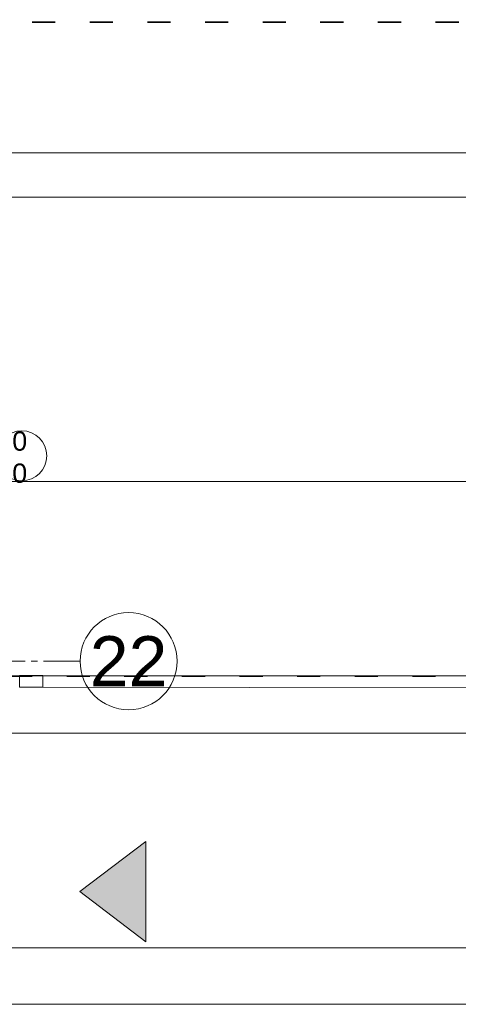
# Model space of a CAD drawing. Header units: millimetres. Extents: x -9409 to -3369, y -15007 to -6597.
# Tile 116 of 132: x -4626 to -4398, y -11966 to -11454. Entities that reach past the tile are written whole.
import ezdxf
from ezdxf.enums import TextEntityAlignment as Align

# ---------------------------------------------------------------- set-up
doc = ezdxf.new("R2010")
doc.units = ezdxf.units.MM
doc.linetypes.add('ACAD_ISO03W100', pattern=[30, 12, -18])
doc.linetypes.add('CENTER2', pattern=[28.575, 19.05, -3.175, 3.175, -3.175])
for name, color, linetype, lineweight in [('A-AREA-____-IDEN', 81, 'Continuous', 5), ('SQ_Drzwi', 170, 'Continuous', 9), ('SQ_ISTN.Ściany', 140, 'Continuous', 35), ('Sq_Okna', 170, 'Continuous', 9), ('SQ_Opisy', 7, 'Continuous', 18), ('SQ_Osie', 220, 'CENTER2', 9), ('SQ_PROJ.Ściany', 7, 'Continuous', 35)]:
    doc.layers.add(name, color=color, linetype=linetype, lineweight=lineweight)
doc.styles.get("Standard").update_dxf_attribs({"font": 'arial.ttf'})

# ---------------------------------------------------------------- blocks, each defined once
blk = doc.blocks.new('stan projektowany')
at = {"layer": 'SQ_Opisy'}
h = blk.add_hatch(color=7, dxfattribs=at)
h.dxf.hatch_style = 1
h.paths.add_polyline_path([(-15059.86, 7401.35), (-15025.52, 7375.34), (-15025.52, 7427.36)])
at = {"layer": 'SQ_Drzwi'}
blk.add_circle((-15090.03, 7627.9), 13, dxfattribs=at)
at = {"layer": 'Sq_Okna'}
for p, q in [((-15091.12, 7513.62), (-14528.43, 7513.36)), ((-15091.12, 7507.62), (-14528.43, 7506.69))]:
    blk.add_line(p, q, dxfattribs=at)
blk.add_lwpolyline([(-15079.12, 7507.69), (-15079.12, 7513.69), (-15091.12, 7513.69), (-15091.12, 7507.69)], close=True, dxfattribs=at)
at = {"layer": 'SQ_Opisy'}
blk.add_lwpolyline([(-15059.86, 7401.35), (-15025.52, 7375.34), (-15025.52, 7427.36)], close=True, dxfattribs=at)
at = {"layer": 'SQ_Osie'}
blk.add_lwpolyline([(-15059.67, 7521.15), (-16726.65, 7521.15)], dxfattribs=at)
at = {"layer": 'SQ_Osie', "linetype": 'ByBlock'}
blk.add_circle((-15034.42, 7521.15), 25.25, dxfattribs=at)
at = {"layer": 'SQ_PROJ.Ściany', "linetype": 'ACAD_ISO03W100'}
blk.add_lwpolyline([(-15144.65, 7853.36), (-14484.65, 7853.36), (-14484.65, 7513.36), (-15144.65, 7513.36)], close=True, dxfattribs=at)
at = {"layer": 'Sq_Okna', "linetype": 'Continuous', "insert": (-15127.37, 7627.15), "char_height": 10, "attachment_point": 5}
blk.add_mtext('\\pxi5.7025;140\\P180', dxfattribs=at)
at = {"layer": 'SQ_Osie'}
blk.add_text('22', height=26, dxfattribs=at).set_placement((-15034.42, 7521.15), align=Align.MIDDLE_CENTER)

msp = doc.modelspace()

# ---------------------------------------------------------------- linework, layer by layer
at = {"layer": 'A-AREA-____-IDEN'}
for p, q in [((-3897.75, -11546.15), (-4874.67, -11546.15)), ((-3897.75, -11694.07), (-5202.54, -11694.07)), ((-3643.84, -11824.81), (-4990.23, -11824.81)), ((-3643.84, -11936.36), (-5182.56, -11936.36)), ((-3955.67, -11965.78), (-5917.47, -11965.78))]:
    msp.add_line(p, q, dxfattribs=at)
msp.add_lwpolyline([(-3955.67, -11415.41), (-4086.83, -11415.41), (-4086.83, -11523.18), (-5234.49, -11523.18)], dxfattribs=at)

# ---------------------------------------------------------------- block references
at = {"layer": 'SQ_ISTN.Ściany'}
msp.add_blockref('stan projektowany', (10464.96, -19308.58), dxfattribs=at)

doc.saveas('drawing.dxf')
